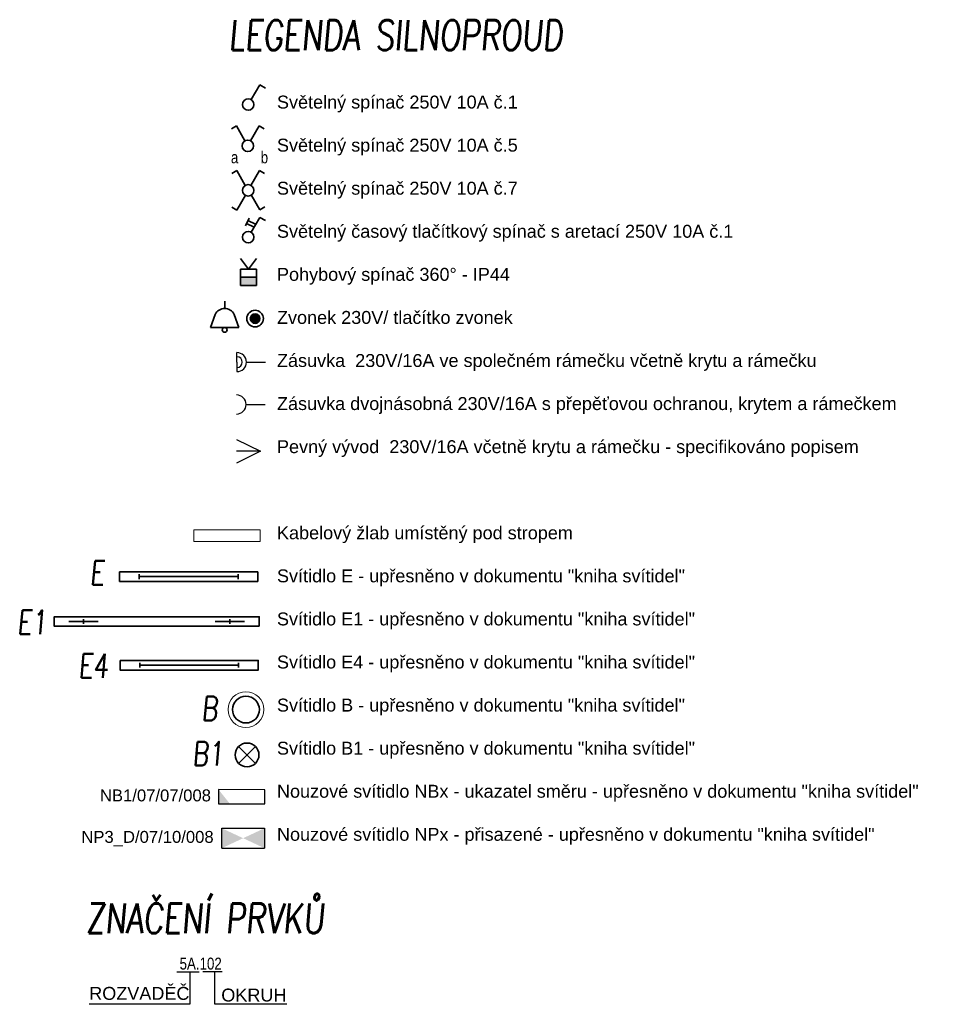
# Model space of a CAD drawing. Header units: millimetres. Extents: x 370888 to 505664, y 284292 to 447185.
# Tile 14 of 41: x 447055 to 454823, y 286532 to 294795. Entities that reach past the tile are written whole.
import ezdxf
from ezdxf.enums import TextEntityAlignment as Align

# ---------------------------------------------------------------- set-up
doc = ezdxf.new("R2010")
doc.units = ezdxf.units.MM
doc.header["$LTSCALE"] = 100
doc.layers.get('0').update_dxf_attribs({"color": 21, "linetype": 'CONTINUOUS'})
for name, color, linetype, lineweight in [('2DE_OBL', 91, 'CONTINUOUS', 35), ('2DE_OBL_L1', 91, 'CONTINUOUS', 35), ('CAT_SLN-OSV_POPIS', 7, 'CONTINUOUS', 30), ('CP_DETAL', 33, 'CONTINUOUS', 18), ('E_NOUZOVÉ+PP OSVĚTLENÍ', 60, 'CONTINUOUS', 25), ('E_VYPINACE', 170, 'CONTINUOUS', 35), ('E_ZÁSUVKY POPIS', 111, 'CONTINUOUS', 30), ('E_ZÁSUVKY-DVOJITE', 7, 'CONTINUOUS', 30), ('E_ŽLABY', 40, 'CONTINUOUS', 15), ('JEDNODUCHÁ ZÁSUVKA', 1, 'CONTINUOUS', 200), ('U1 LIGHTING', 10, 'CONTINUOUS', 35)]:
    doc.layers.add(name, color=color, linetype=linetype, lineweight=lineweight)
for name, color, linetype in [('BEZPECNOSTNE SVETLA', 80, 'CONTINUOUS'), ('E_LEGENDA SILNOPROUD', 252, 'CONTINUOUS'), ('GC3_MEP_E_LV_SECURITY LIGHT', 80, 'CONTINUOUS'), ('PIKTOGRAMY', 210, 'CONTINUOUS'), ('PRIPOJKA 230V', 1, 'CONTINUOUS'), ('ŽLAB', 7, 'CONTINUOUS')]:
    doc.layers.add(name, color=color, linetype=linetype)
doc.styles.add('ARIAL', font='arial.ttf')
doc.styles.add('CP_ATTR', font='ROMANS.SHX')
doc.styles.add('CS-ROMANS', font='romans.shx', dxfattribs={"width": 0.75, "oblique": 5})
doc.styles.get("Standard").update_dxf_attribs({"font": 'arial.ttf'})
doc.styles.add('V+P_01_B3_E_FP_001$0$BLOCK', font='romans.shx', dxfattribs={"width": 0.8})

# ---------------------------------------------------------------- blocks, each defined once
blk = doc.blocks.new('*U30')
at = {"color": 0, "linetype": 'ByBlock'}
for p, q in [((24, 249.57), (96, 374.28)), ((96, 374.28), (143.56, 346.82))]:
    blk.add_line(p, q, dxfattribs=at)
blk.add_circle((0, 208), 48, dxfattribs=at)
blk = doc.blocks.new('prepinas-svetel-jednoduchy')
at = {"layer": 'E_VYPINACE', "rotation": 89.99999999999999}
blk.add_blockref('*U30', (208.4, 2.1), dxfattribs=at)
blk = doc.blocks.new('*U26')
at = {"color": 0, "linetype": 'ByBlock'}
for p, q in [((-96, 374.28), (-137.57, 350.28)), ((-24, 249.57), (-96, 374.28)), ((24, 249.57), (96, 374.28)), ((96, 374.28), (137.57, 350.28))]:
    blk.add_line(p, q, dxfattribs=at)
blk.add_circle((0, 208), 48, dxfattribs=at)
blk = doc.blocks.new('prepinac-dvojity-svetelny')
at = {"layer": 'E_VYPINACE'}
blk.add_blockref('*U26', (-0.6, -183.5), dxfattribs=at)
at = {"layer": 'CAT_SLN-OSV_POPIS', "width": 0.8}
for s, p in [('a', (-142.2, -122.5)), ('b', (107.8, -122.5))]:
    blk.add_text(s, height=100, dxfattribs=at).set_placement(p)
blk = doc.blocks.new('*U24')
at = {"color": 0, "linetype": 'ByBlock'}
for p, q in [((24, 249.57), (96, 374.28)), ((96, 374.28), (143.56, 346.82))]:
    blk.add_line(p, q, dxfattribs=at)
blk.add_circle((0, 208), 48, dxfattribs=at)
blk = doc.blocks.new('tlacitko_prepinac_svetla')
at = {"layer": 'E_VYPINACE'}
for points in [[(16874.9, 8774.2), (16939.8, 8743.9)], [(16887.8, 8798.5), (16951.4, 8768.8)], [(16929.6, 8722), (16959.8, 8786.7)]]:
    blk.add_lwpolyline(points, dxfattribs=at)
at = {"layer": 'E_VYPINACE', "rotation": 180}
blk.add_blockref('*U24', (16936.8, 9090.4), dxfattribs=at)
blk = doc.blocks.new('*U32', base_point=(28429, 5840))
at = {"linetype": 'ByBlock'}
blk.add_hatch(color=0, dxfattribs=at).paths.add_polyline_path([(28361.5, 5840), (28496.5, 5840), (28496.5, 5772.5), (28361.5, 5772.5)])
at = {"color": 0, "linetype": 'ByBlock'}
for p, q in [((28429, 5907.5), (28361.5, 5997.5)), ((28429, 5907.5), (28496.5, 5997.5)), ((28361.5, 5907.5), (28496.5, 5907.5)), ((28361.5, 5772.5), (28361.5, 5907.5)), ((28496.5, 5907.5), (28496.5, 5772.5)), ((28361.5, 5840), (28496.5, 5840)), ((28496.5, 5772.5), (28361.5, 5772.5))]:
    blk.add_line(p, q, dxfattribs=at)
blk = doc.blocks.new('pohybove-cidlo-svetla')
at = {"layer": 'E_VYPINACE', "rotation": 180}
blk.add_blockref('*U32', (-0.8, 30.1), dxfattribs=at)
blk = doc.blocks.new('A$C3423193F')
at = {"color": 1, "linetype": 'ByBlock'}
for p, q in [((80, 240), (0, 240)), ((80, 240), (160, 240)), ((80, 160), (80, 0))]:
    blk.add_line(p, q, dxfattribs=at)
for radius in [80, 45.2]:
    blk.add_arc((80, 240), radius, 180, 0, dxfattribs=at)
blk = doc.blocks.new('*U28', base_point=(57391, -22719.4))
at = {"lineweight": 30, "ltscale": 0.1}
for p, q in [((57291, -22519.4), (57391, -22719.4)), ((57391, -22719.4), (57391, -22519.4)), ((57391, -22719.4), (57491, -22519.4))]:
    blk.add_line(p, q, dxfattribs=at)
blk = doc.blocks.new('pripojka 230V')
at = {"layer": 'PRIPOJKA 230V', "color": 1, "xscale": -1}
blk.add_blockref('*U28', (-0.1, -2, -40), dxfattribs=at)
blk = doc.blocks.new('zasuvka_jednoducha')
at = {"color": 1, "lineweight": 30}
blk.add_line((19281.2, 12983.4), (19281.2, 13143.4), dxfattribs=at)
blk.add_arc((19281.2, 12903.4), 80, 0, 180, dxfattribs=at)
blk = doc.blocks.new('svetelný křížový spínač')
at = {"layer": 'E_VYPINACE', "linetype": 'ByBlock'}
for p, q in [((30.6, 344.4), (-11, 320.4)), ((102.6, 219.7), (30.6, 344.4)), ((150.6, 219.7), (222.6, 344.4)), ((222.6, 344.4), (264.1, 320.4)), ((103.5, 137.8), (31.5, 13.1)), ((152.6, 140.6), (224.6, 15.9)), ((31.5, 13.1), (-10.1, 37.1)), ((224.6, 15.9), (266.2, 39.9))]:
    blk.add_line(p, q, dxfattribs=at)
blk.add_circle((126.6, 178.1), 48, dxfattribs=at)
blk = doc.blocks.new('2DELLI009_CZ')
for p, q in [((-0.5, 0.1), (-0.5, -0.1)), ((0.5, 0.1), (0.5, -0.1)), ((-0.5, 0), (0.5, 0))]:
    blk.add_line(p, q)
blk.add_lwpolyline([(-0.7, 0.2), (0.7, 0.2), (0.7, -0.2), (-0.7, -0.2)], close=True)
at = {"linetype": 'ByBlock', "style": 'CP_ATTR', "flags": 9}
for tag, p in [('NAME', (-0.0919, -0.0183)), ('NUMBER', (-0.0919, -0.0185)), ('CHARACTER', (-0.0919, -0.0184)), ('PRODUCT-TYPE', (-0.0919, -0.0186)), ('ORDER-NO', (-0.0919, -0.0187)), ('OTHER', (-0.0918, -0.0183)), ('PRODUCER', (-0.0917, -0.0183)), ('ARTICLE', (-0.0916, -0.0183)), ('VOLTAGE', (-0.0916, -0.0185)), ('GROUP', (-0.0915, -0.0185)), ('WEIGHT', (-0.0915, -0.0184)), ('POWER', (-0.0915, -0.0187))]:
    blk.add_attdef(tag, text='', height=0.00005, dxfattribs=at).set_placement(p, align=Align.MIDDLE_LEFT)
blk = doc.blocks.new('V+P_01_B3_E_FP_001$0$E-LI-35')
at = {"layer": 'E_NOUZOVÉ+PP OSVĚTLENÍ', "linetype": 'ByBlock'}
for p, q in [((-10.88, -1.92), (10.88, -1.92)), ((-10.88, -12.08), (-10.88, -1.92)), ((10.88, -1.92), (10.88, -12.08)), ((-10.88, -12.08), (10.88, -12.08))]:
    blk.add_line(p, q, dxfattribs=at)
at = {"layer": 'E_NOUZOVÉ+PP OSVĚTLENÍ'}
blk.add_solid([(-10.88, -12.08), (-10.88, -1.92), (10.88, -1.92), (10.88, -12.08)], dxfattribs=at)
at = {"layer": 'E_NOUZOVÉ+PP OSVĚTLENÍ', "style": 'V+P_01_B3_E_FP_001$0$BLOCK', "width": 0.8, "flags": 8}
for tag, p in [('DIVERS.1', (-17.93, -2.11)), ('DIVERS.2', (-16.41, -11.97))]:
    blk.add_attdef(tag, text='', height=7.25, dxfattribs=at).set_placement(p, align=Align.RIGHT)
at = {"layer": 'E_NOUZOVÉ+PP OSVĚTLENÍ', "style": 'V+P_01_B3_E_FP_001$0$BLOCK', "width": 0.8}
for tag, p, height, flags in [('BLOCKNAME', (-6.79, -1.4), 2.54, 3), ('LEISTUNG', (13.35, -11.99), 7.25, 8)]:
    blk.add_attdef(tag, p, '', height=height, dxfattribs=dict(at, flags=flags))
blk.add_attdef('STROMKREIS', text='', height=7.25, dxfattribs=at).set_placement((-11.76, -23.81), align=Align.BOTTOM_CENTER)
blk = doc.blocks.new('*U125')
at = {"layer": 'GC3_MEP_E_LV_SECURITY LIGHT', "xscale": 16.54563019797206, "yscale": 16.54563022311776, "zscale": 16.54563022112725}
blk.add_blockref('V+P_01_B3_E_FP_001$0$E-LI-35', (0, 115.8), dxfattribs=at)
at = {"layer": 'PIKTOGRAMY', "style": 'ARIAL'}
blk.add_attdef('PIKTOGRAM', (161.8, -40.2), '', height=100, dxfattribs=at)
blk = doc.blocks.new('*U126')
at = {"layer": 'GC3_MEP_E_LV_SECURITY LIGHT', "linetype": 'ByBlock'}
for p, q in [((-254.7, 60.9), (-255.3, -59.1)), ((135.3, 59.1), (-254.7, 60.9)), ((134.7, -60.9), (135.3, 59.1)), ((-255.3, -59.1), (134.7, -60.9))]:
    blk.add_line(p, q, dxfattribs=at)
at = {"layer": 'GC3_MEP_E_LV_SECURITY LIGHT'}
blk.add_solid([(-254.7, 60.9), (-255.3, -59.1), (-158.4, -59.5)], dxfattribs=at)
at = {"layer": 'BEZPECNOSTNE SVETLA', "style": 'ARIAL'}
blk.add_attdef('BEZ.SV', (51.6, -53.7), '', height=100, dxfattribs=at)
blk = doc.blocks.new('2DELLI018_CZ')
for p, q in [((-0.5, 0.1), (-0.5, -0.1)), ((0.5, 0.1), (0.5, -0.1)), ((-0.6, 0), (-0.4, 0)), ((0.4, 0), (0.6, 0))]:
    blk.add_line(p, q)
blk.add_lwpolyline([(-0.7, 0.2), (0.7, 0.2), (0.7, -0.2), (-0.7, -0.2)], close=True)
at = {"linetype": 'ByBlock', "style": 'CP_ATTR', "flags": 9}
for tag, p in [('NAME', (-0.0919, -0.0183)), ('NUMBER', (-0.0919, -0.0185)), ('CHARACTER', (-0.0919, -0.0184)), ('PRODUCT-TYPE', (-0.0919, -0.0186)), ('ORDER-NO', (-0.0919, -0.0187)), ('OTHER', (-0.0918, -0.0183)), ('PRODUCER', (-0.0917, -0.0183)), ('ARTICLE', (-0.0916, -0.0183)), ('VOLTAGE', (-0.0916, -0.0185)), ('GROUP', (-0.0915, -0.0185)), ('WEIGHT', (-0.0915, -0.0184)), ('POWER', (-0.0915, -0.0187))]:
    blk.add_attdef(tag, text='', height=0.00005, dxfattribs=at).set_placement(p, align=Align.MIDDLE_LEFT)
blk = doc.blocks.new('E')
at = {"layer": 'U1 LIGHTING', "style": 'CS-ROMANS', "oblique": 5, "width": 0.75}
blk.add_text('E', height=200, dxfattribs=at).set_placement((229479.9, 21708.8))
blk = doc.blocks.new('E1')
at = {"layer": 'U1 LIGHTING', "style": 'CS-ROMANS', "oblique": 5, "width": 0.75}
blk.add_text('E1', height=200, dxfattribs=at).set_placement((229479.9, 21708.8))
blk = doc.blocks.new('2DELPH010_CZ')
blk.add_ellipse((0, 0), major_axis=(-0.053, 0.053), ratio=1, start_param=3.926991, end_param=10.210176)
at = {"layer": 'CP_DETAL'}
blk.add_ellipse((0, 0), major_axis=(-0.0707, 0.0707), ratio=1, start_param=3.926991, end_param=10.210176, dxfattribs=at)
at = {"linetype": 'ByBlock', "style": 'CP_ATTR', "flags": 9}
for tag in ['NAME', 'GROUP', 'NUMBER', 'PRODUCER', 'ARTICLE', 'PRODUCT-TYPE', 'ORDER-NO', 'CHARACTER', 'POWER', 'VOLTAGE', 'WEIGHT', 'OTHER']:
    blk.add_attdef(tag, text='', height=0.00000005, dxfattribs=at).set_placement((-0.0001, 0), align=Align.MIDDLE_LEFT)
blk = doc.blocks.new('B')
at = {"layer": 'U1 LIGHTING', "style": 'CS-ROMANS', "oblique": 5, "width": 0.75}
blk.add_text('B', height=200, dxfattribs=at).set_placement((229479.9, 21708.8))
blk = doc.blocks.new('E4')
at = {"layer": 'U1 LIGHTING', "style": 'CS-ROMANS', "oblique": 5, "width": 0.75}
blk.add_text('E4', height=200, dxfattribs=at).set_placement((229479.9, 21708.8))
blk = doc.blocks.new('2DELLI_01_CZ')
for p, q in [((-0.354, 0.354), (0.354, -0.354)), ((-0.354, -0.354), (0.354, 0.354))]:
    blk.add_line(p, q)
blk.add_circle((0, 0), 0.5)
at = {"linetype": 'ByBlock', "style": 'CP_ATTR', "flags": 9}
for tag, p in [('NAME', (-0.092, -0.018)), ('GROUP', (-0.092, -0.018)), ('NUMBER', (-0.092, -0.018)), ('PRODUCER', (-0.092, -0.018)), ('ARTICLE', (-0.092, -0.018)), ('CHARACTER', (-0.092, -0.018)), ('VOLTAGE', (-0.092, -0.019)), ('WEIGHT', (-0.092, -0.018)), ('OTHER', (-0.092, -0.018)), ('PRODUCT-TYPE', (-0.092, -0.019)), ('ORDER-NO', (-0.092, -0.019)), ('POWER', (-0.092, -0.019))]:
    blk.add_attdef(tag, text='', height=0.00005, dxfattribs=at).set_placement(p, align=Align.MIDDLE_LEFT)
blk = doc.blocks.new('B1')
at = {"layer": 'U1 LIGHTING', "style": 'CS-ROMANS', "oblique": 5, "width": 0.75}
blk.add_text('B1', height=200, dxfattribs=at).set_placement((229479.9, 21708.8))
blk = doc.blocks.new('CPEL_3386')
blk.add_hatch(color=256).paths.add_polyline_path([(-0.2, 0, 1), (0.2, 0, 1)])
for radius in [0.35, 0.2]:
    blk.add_circle((0, 0), radius)
at = {"linetype": 'ByBlock', "style": 'CP_ATTR', "flags": 9}
for tag, p in [('NAME', (-0.092, -0.018)), ('GROUP', (-0.092, -0.018)), ('NUMBER', (-0.092, -0.018)), ('PRODUCER', (-0.092, -0.018)), ('ARTICLE', (-0.092, -0.018)), ('CHARACTER', (-0.092, -0.018)), ('VOLTAGE', (-0.092, -0.019)), ('WEIGHT', (-0.092, -0.018)), ('OTHER', (-0.092, -0.018)), ('PRODUCT-TYPE', (-0.092, -0.019)), ('ORDER-NO', (-0.092, -0.019)), ('POWER', (-0.092, -0.019))]:
    blk.add_attdef(tag, text='', height=0.00005, dxfattribs=at).set_placement(p, align=Align.MIDDLE_LEFT)
blk = doc.blocks.new('CPEL_1003')
for p, q in [((0, 0), (0, -0.3)), ((-0.4, -0.55), (-0.6, -1.1)), ((0.4, -0.55), (0.6, -1.1)), ((-0.6, -1.1), (0.6, -1.1))]:
    blk.add_line(p, q)
blk.add_circle((0, -1.2), 0.1)
blk.add_arc((0, -0.745), 0.445, 25.9892, 154.0108)
at = {"linetype": 'ByBlock', "style": 'CP_ATTR', "flags": 9}
for tag, p in [('NAME', (-0.092, -0.018)), ('GROUP', (-0.092, -0.018)), ('NUMBER', (-0.092, -0.018)), ('PRODUCER', (-0.092, -0.018)), ('ARTICLE', (-0.092, -0.018)), ('CHARACTER', (-0.092, -0.018)), ('VOLTAGE', (-0.092, -0.019)), ('WEIGHT', (-0.092, -0.018)), ('OTHER', (-0.092, -0.018)), ('PRODUCT-TYPE', (-0.092, -0.019)), ('ORDER-NO', (-0.092, -0.019)), ('POWER', (-0.092, -0.019))]:
    blk.add_attdef(tag, text='', height=0.00005, dxfattribs=at).set_placement(p, align=Align.MIDDLE_LEFT)
blk = doc.blocks.new('*U127')
for p, q in [((0, -50), (0, 50)), ((0, 50), (556.3, 50)), ((556.3, 50), (556.3, -50)), ((556.3, -50), (0, -50))]:
    blk.add_line(p, q)
at = {"style": 'CP_ATTR', "flags": 9}
for tag in ['NAME', 'PRODUCER', 'PRODUCT-TYPE', 'ARTICLE', 'FLOW', 'NUMBER', 'SYSTEM', 'FORM', 'SIZE', 'OTHER']:
    blk.add_attdef(tag, (0, 0), '', height=0.0001, dxfattribs=at)

msp = doc.modelspace()

# ---------------------------------------------------------------- linework, layer by layer
at = {"layer": 'E_LEGENDA SILNOPROUD'}
for points in [[(448482.6, 286802.9), (448482.6, 286532.2), (447637.5, 286532.2)], [(448374.3, 286805.7), (448561.8, 286805.7)], [(448593.6, 286807.9), (448753.7, 286807.9)], [(448689.2, 286808), (448689.2, 286534.8), (449296.9, 286534.8)]]:
    msp.add_lwpolyline(points, dxfattribs=at)

# ---------------------------------------------------------------- block references
msp.add_blockref('E1', (217554.8, 267929.8))
at = {"layer": '2DE_OBL', "xscale": 1228.571428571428, "yscale": 200, "zscale": 1000, "rotation": 180}
msp.add_blockref('2DELLI018_CZ', (448205.5, 289745), dxfattribs=at)
at = {"layer": '2DE_OBL'}
for name, p, xscale, yscale, zscale in [('2DELPH010_CZ', (448954.1, 289005.8), 1500, 1500, 252.5252525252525), ('2DELLI_01_CZ', (448963.1, 288624.9), 200, 200, 100)]:
    msp.add_blockref(name, p, dxfattribs=dict(at, xscale=xscale, yscale=yscale, zscale=zscale))
at = {"layer": '2DE_OBL_L1', "xscale": 828.5714285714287, "yscale": 200, "zscale": 1000}
for p in [(448473.2, 290121.4), (448477.7, 289377.7)]:
    msp.add_blockref('2DELLI009_CZ', p, dxfattribs=at)
at = {"layer": 'E_NOUZOVÉ+PP OSVĚTLENÍ'}
ref = msp.add_blockref('*U126', (448978.2, 288274.2), dxfattribs=at)
ref.add_attrib('BEZ.SV', 'NB1/07/07/008', (447728.6, 288235.3), dxfattribs={"layer": 'BEZPECNOSTNE SVETLA', "height": 100, "style": 'ARIAL'})
ref = msp.add_blockref('*U125', (448930.7, 287926.1), dxfattribs=at)
ref.add_attrib('PIKTOGRAM', 'NP3_D/07/10/008', (447572.6, 287887.1), dxfattribs={"layer": 'PIKTOGRAMY', "height": 100, "style": 'ARIAL'})
at = {"layer": 'E_VYPINACE'}
for name, p, rotation in [('prepinas-svetel-jednoduchy', (448971.4, 294083.2), 270), ('tlacitko_prepinac_svetla', (465910.3, 301852.7), 180), ('pohybove-cidlo-svetla', (448974.3, 292663.5), 180)]:
    msp.add_blockref(name, p, dxfattribs=dict(at, rotation=rotation))
for name, p in [('prepinac-dvojity-svetelny', (448970.2, 293712.5)), ('svetelný křížový spínač', (448845.7, 293184.8))]:
    msp.add_blockref(name, p, dxfattribs=at)
at = {"layer": 'E_VYPINACE', "xscale": 200, "yscale": 200, "zscale": 200}
for name, p in [('CPEL_1003', (448775.6, 292432)), ('CPEL_3386', (449030.7, 292286.7))]:
    msp.add_blockref(name, p, dxfattribs=at)
at = {"layer": 'E_ZÁSUVKY-DVOJITE', "rotation": 90}
msp.add_blockref('A$C3423193F', (449118.5, 291841.5), dxfattribs=at)
at = {"layer": 'E_ŽLABY', "rotation": 180}
msp.add_blockref('*U127', (449072.3, 290465.1), dxfattribs=at)
at = {"layer": 'E_ŽLABY'}
for name, p in [('E4', (218067.7, 267563.5)), ('B', (219102, 267205.9)), ('B1', (219024.1, 266827.2))]:
    msp.add_blockref(name, p, dxfattribs=at)
at = {"layer": 'JEDNODUCHÁ ZÁSUVKA', "color": 1, "rotation": 270}
msp.add_blockref('zasuvka_jednoducha', (435972.2, 310847.2), dxfattribs=at)
at = {"layer": 'U1 LIGHTING'}
msp.add_blockref('E', (218164.3, 268344.6), dxfattribs=at)
at = {"layer": 'ŽLAB', "rotation": 90}
msp.add_blockref('pripojka 230V', (449074, 291173.5), dxfattribs=at)

# ---------------------------------------------------------------- texts
at = {"layer": 'E_LEGENDA SILNOPROUD', "style": 'CS-ROMANS', "oblique": 5, "width": 0.75}
for s, p in [('LEGENDA SILNOPROUD', (448808.3, 294540.9)), ('ZNAČENÍ PRVKŮ', (447610.2, 287128.4))]:
    msp.add_text(s, height=250, dxfattribs=at).set_placement(p)
at = {"layer": 'E_LEGENDA SILNOPROUD', "attachment_point": 1}
for s, insert, char_height in [('Světelný spínač 250V 10A č.1\\P\\PSvětelný spínač 250V 10A č.5\\P\\PSvětelný spínač 250V 10A č.7\\P\\PSvětelný časový tlačítkový spínač s aretací 250V 10A č.1\\P\\PPohybový spínač 360° - IP44\\P\\PZvonek 230V/ tlačítko zvonek\\P\\PZásuvka  230V/16A ve společném rámečku včetně krytu a rámečku\\P\\PZásuvka dvojnásobná 230V/16A s přepěťovou ochranou, krytem a rámečkem\\P\\PPevný vývod  230V/16A včetně krytu a rámečku - specifikováno popisem\\P\\P \\P\\PKabelový žlab umístěný pod stropem \\P\\PSvítidlo E - upřesněno v dokumentu "kniha svítidel"\\P\\PSvítidlo E1 - upřesněno v dokumentu "kniha svítidel"\\P\\PSvítidlo E4 - upřesněno v dokumentu "kniha svítidel"\\P\\PSvítidlo B - upřesněno v dokumentu "kniha svítidel"\\P\\PSvítidlo B1 - upřesněno v dokumentu "kniha svítidel"\\P\\PNouzové svítidlo NBx - ukazatel směru - upřesněno v dokumentu "kniha svítidel"\\P\\PNouzové svítidlo NPx - přisazené - upřesněno v dokumentu "kniha svítidel"', (449214.5, 294158.3), 108.425), ('ROZVADĚČ', (447638.7, 286678.2), 108.42), ('OKRUH', (448747, 286664), 108.42)]:
    msp.add_mtext_dynamic_manual_height_columns(s, width=9809.654, gutter_width=12.5, heights=[0], dxfattribs=dict(at, insert=insert, char_height=char_height))
at = {"layer": 'E_ZÁSUVKY POPIS', "width": 0.8}
msp.add_text(' 5A.102', height=100, dxfattribs=at).set_placement((448366.1, 286823.7))

doc.saveas('drawing.dxf')
